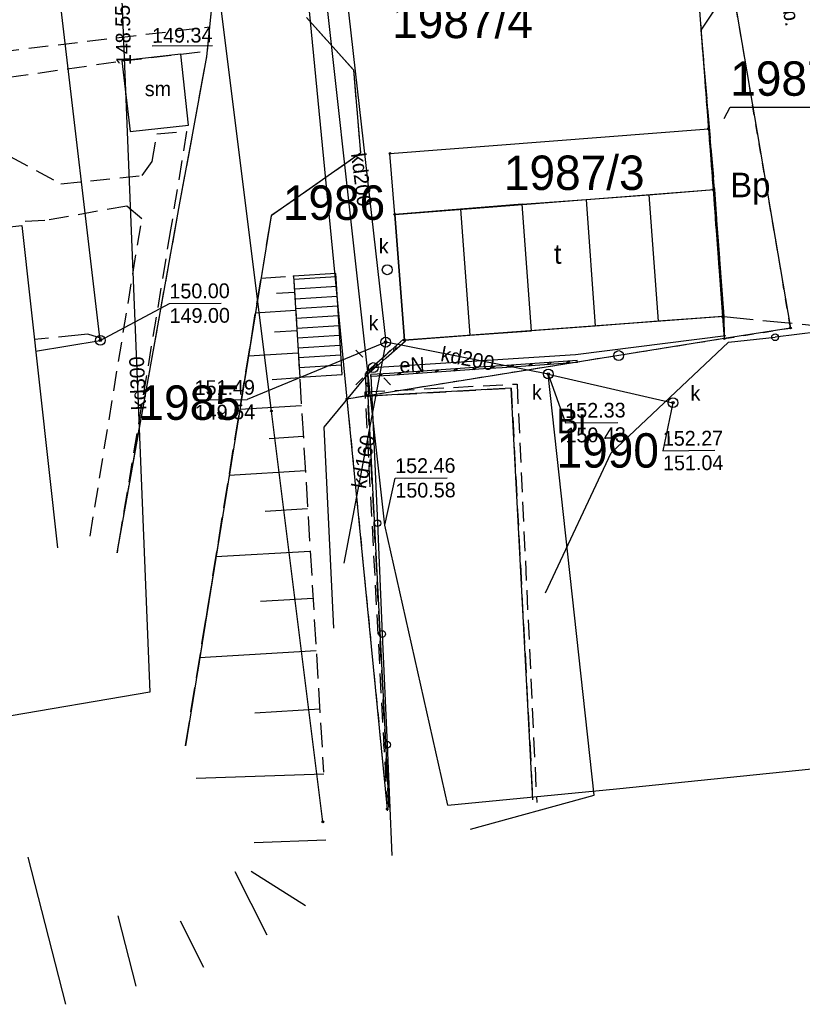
# Model space of a CAD drawing. Extents: x 7582895 to 7584772, y 6020395 to 6021139.
# Tile 34 of 49: x 7584367 to 7584407, y 6020653 to 6020703. Entities that reach past the tile are written whole.
import ezdxf
from ezdxf.enums import TextEntityAlignment as Align

# ---------------------------------------------------------------- set-up
doc = ezdxf.new("R2010")
doc.units = 0
for name, pattern in [('1_1', [0]), ('1_14', [1, -1]), ('1_OTDI', [0]), ('1_OTDM', [0]), ('1_OTKC', [1.5, 1, -0.5]), ('1_OTKJ', [2, 1.5, -0.5]), ('1_OTKK', [0]), ('1_OTKS', [0]), ('1_OTKSG', [0]), ('1_OTRK', [1.75, 1.25, -0.5]), ('1_OTRKG', [1.75, 1.25, -0.5]), ('3_EGBN', [0]), ('3_EGBU_A', [0]), ('4_SUEP_A', [0]), ('4_SUKP', [0]), ('4_SUPP_P', [2, 1.5, -0.5]), ('4_SUTP_A', [0]), ('GDE', [0]), ('GUZ', [1, 0.5, -0.5])]:
    doc.linetypes.add(name, pattern=pattern)
doc.layers.get('0').update_dxf_attribs({"linetype": 'CONTINUOUS'})
for name, color, linetype in [('Dzialki', 7, 'GDE'), ('EGBB_E_T_0', 7, 'CONTINUOUS'), ('EGBB_L_0', 36, '3_EGBU_A'), ('EGBC_L_0', 7, '3_EGBN'), ('Numery_dzialek', 7, 'CONTINUOUS'), ('Numery_uzytkow', 3, 'CONTINUOUS'), ('OTD_E_T_5', 7, 'CONTINUOUS'), ('OTD_L_12', 7, 'CONTINUOUS'), ('OTD_L_14', 7, '1_OTDI'), ('OTD_L_8', 7, '1_OTDM'), ('OTK_E_T_0', 7, 'CONTINUOUS'), ('OTK_L_0', 7, '1_OTKJ'), ('OTK_L_1', 7, '1_OTKK'), ('OTK_L_2', 7, '1_OTKC'), ('OTK_L_6', 7, '1_OTKS'), ('OTO_L_0', 7, 'CONTINUOUS'), ('OTO_L_1', 7, 'CONTINUOUS'), ('OTR_L_1', 7, '1_OTRK'), ('P_SUTP_L_0', 30, '4_SUPP_P'), ('Punkty', 7, 'CONTINUOUS'), ('SUE_T_3', 7, 'CONTINUOUS'), ('SUEP_E_T_0', 1, 'CONTINUOUS'), ('SUEP_L_0', 1, '4_SUEP_A'), ('SUK_E_T_4', 36, 'CONTINUOUS'), ('SUK_T_3', 36, 'CONTINUOUS'), ('SUKP_E_T_0', 36, 'CONTINUOUS'), ('SUKP_L_0', 36, '4_SUKP'), ('SUKR_T_0', 36, 'CONTINUOUS'), ('SUP_T_0', 7, 'CONTINUOUS'), ('SUP_T_2', 7, 'CONTINUOUS'), ('SUTP_L_0', 30, '4_SUTP_A'), ('SUTR_T_0', 30, 'CONTINUOUS'), ('Uzytki', 3, 'GUZ')]:
    doc.layers.add(name, color=color, linetype=linetype)

# ---------------------------------------------------------------- blocks, each defined once
blk = doc.blocks.new('GRO')
at = {"linetype": 'CONTINUOUS'}
blk.add_circle((0, 0), 0.045, dxfattribs=at)
blk = doc.blocks.new('GRT')
at = {"linetype": 'CONTINUOUS'}
blk.add_circle((0, 0), 0.25, dxfattribs=at)
blk = doc.blocks.new('4_SUEO_W')
at = {"linetype": 'CONTINUOUS'}
for p, q in [((-0.5303, 0.5303), (-0.8839, 0.8839)), ((0.5303, 0.5303), (0.8839, 0.8839)), ((-0.5303, -0.5303), (-0.8839, -0.8839)), ((0.5303, -0.5303), (0.8839, -0.8839))]:
    blk.add_line(p, q, dxfattribs=at)
blk.add_circle((0, 0), 0.025, dxfattribs=at)
blk = doc.blocks.new('4_SUPP')
at = {"linetype": 'CONTINUOUS'}
blk.add_circle((0, 0), 0.25, dxfattribs=at)
blk = doc.blocks.new('4_SUKS')
at = {"linetype": 'CONTINUOUS'}
blk.add_circle((0, 0), 0.25, dxfattribs=at)
blk = doc.blocks.new('4_SUPS')
at = {"linetype": 'CONTINUOUS'}
blk.add_circle((0, 0), 0.0625, dxfattribs=at)
blk = doc.blocks.new('4_SUPK')
at = {"linetype": 'CONTINUOUS'}
blk.add_circle((0, 0), 0.25, dxfattribs=at)

msp = doc.modelspace()

# ---------------------------------------------------------------- linework, layer by layer
at = {"layer": 'Dzialki'}
for p, q in [((7584401.65, 6020709.14), (7584402.51, 6020697.76)), ((7584403, 6020709.31), (7584406.69, 6020687.63)), ((7584381.91, 6020706.74), (7584384.13, 6020684.02)), ((7584380.29, 6020683.41), (7584377.44, 6020706.2)), ((7584386.32, 6020696.51), (7584402.51, 6020697.76)), ((7584402.51, 6020697.76), (7584402.75, 6020694.67)), ((7584386.56, 6020693.41), (7584386.32, 6020696.51)), ((7584402.75, 6020694.67), (7584403.23, 6020688.21)), ((7584387.06, 6020687.01), (7584386.56, 6020693.41)), ((7584403.23, 6020688.21), (7584387.06, 6020687.01)), ((7584403.23, 6020688.21), (7584403.32, 6020687.09)), ((7584406.69, 6020687.63), (7584403.32, 6020687.09)), ((7584403.32, 6020687.09), (7584397.95, 6020686.23)), ((7584397.95, 6020686.23), (7584384.13, 6020684.02)), ((7584384.13, 6020684.02), (7584386.18, 6020663.17)), ((7584382.91, 6020662.52), (7584380.29, 6020683.41))]:
    msp.add_line(p, q, dxfattribs=at)
at = {"layer": 'EGBB_L_0', "linetype": '3_EGBU_A'}
for p, q in [((7584386.56, 6020693.41), (7584402.81, 6020694.68)), ((7584402.81, 6020694.68), (7584403.29, 6020688.21)), ((7584387.06, 6020687.01), (7584386.56, 6020693.41)), ((7584323.7, 6020688.08), (7584367.6, 6020692.84)), ((7584367.6, 6020692.84), (7584369.42, 6020676.45)), ((7584403.29, 6020688.21), (7584387.06, 6020687.01))]:
    msp.add_line(p, q, dxfattribs=at)
at = {"layer": 'EGBC_L_0', "linetype": '3_EGBN'}
for p, q in [((7584399.48, 6020694.41), (7584402.81, 6020694.68)), ((7584402.81, 6020694.68), (7584403.29, 6020688.21)), ((7584393.04, 6020693.92), (7584396.29, 6020694.17)), ((7584396.29, 6020694.17), (7584399.48, 6020694.41)), ((7584396.29, 6020694.17), (7584396.75, 6020687.72)), ((7584399.48, 6020694.41), (7584399.95, 6020687.97)), ((7584389.9, 6020693.68), (7584386.56, 6020693.41)), ((7584393.04, 6020693.92), (7584389.9, 6020693.68)), ((7584389.9, 6020693.68), (7584390.38, 6020687.26)), ((7584393.52, 6020687.49), (7584393.04, 6020693.92)), ((7584386.56, 6020693.41), (7584387.06, 6020687.01)), ((7584399.95, 6020687.97), (7584396.75, 6020687.72)), ((7584403.29, 6020688.21), (7584399.95, 6020687.97)), ((7584390.38, 6020687.26), (7584393.52, 6020687.49)), ((7584396.75, 6020687.72), (7584393.52, 6020687.49)), ((7584387.06, 6020687.01), (7584390.38, 6020687.26))]:
    msp.add_line(p, q, dxfattribs=at)
at = {"layer": 'Numery_dzialek', "linetype": 'CONTINUOUS'}
for p, q in [((7584403.321, 6020698.276), (7584403.616, 6020698.858)), ((7584403.616, 6020698.858), (7584410.455, 6020698.858))]:
    msp.add_line(p, q, dxfattribs=at)
at = {"layer": 'OTD_L_12'}
for p, q in [((7584386.05, 6020686.21), (7584387.01, 6020687.06)), ((7584386.13, 6020686.11), (7584387.1, 6020686.97)), ((7584387.01, 6020687.06), (7584387.1, 6020686.97)), ((7584386.52, 6020686.46), (7584386.53, 6020686.63)), ((7584386.62, 6020686.54), (7584386.63, 6020686.72)), ((7584385.09, 6020685.36), (7584386.05, 6020686.21)), ((7584385.17, 6020685.26), (7584386.13, 6020686.11)), ((7584395.84, 6020685.97), (7584394.89, 6020685.91)), ((7584395.36, 6020685.94), (7584395.28, 6020685.83)), ((7584395.46, 6020685.95), (7584395.37, 6020685.84)), ((7584395.85, 6020685.87), (7584395.84, 6020685.97)), ((7584385.56, 6020685.6), (7584385.57, 6020685.78)), ((7584385.65, 6020685.69), (7584385.67, 6020685.87)), ((7584388.21, 6020685.45), (7584387.25, 6020685.39)), ((7584387.73, 6020685.42), (7584387.64, 6020685.31)), ((7584387.83, 6020685.43), (7584387.74, 6020685.32)), ((7584389.16, 6020685.52), (7584388.21, 6020685.45)), ((7584389.17, 6020685.42), (7584388.21, 6020685.35)), ((7584388.68, 6020685.48), (7584388.6, 6020685.38)), ((7584388.78, 6020685.49), (7584388.69, 6020685.38)), ((7584390.12, 6020685.58), (7584389.16, 6020685.52)), ((7584390.12, 6020685.48), (7584389.17, 6020685.42)), ((7584389.64, 6020685.55), (7584389.55, 6020685.44)), ((7584389.73, 6020685.56), (7584389.65, 6020685.45)), ((7584391.07, 6020685.65), (7584390.12, 6020685.58)), ((7584391.08, 6020685.55), (7584390.12, 6020685.48)), ((7584390.59, 6020685.61), (7584390.5, 6020685.51)), ((7584390.69, 6020685.62), (7584390.6, 6020685.51)), ((7584392.02, 6020685.71), (7584391.07, 6020685.65)), ((7584392.03, 6020685.61), (7584391.08, 6020685.55)), ((7584391.55, 6020685.68), (7584391.46, 6020685.57)), ((7584391.64, 6020685.69), (7584391.55, 6020685.58)), ((7584392.98, 6020685.78), (7584392.02, 6020685.71)), ((7584392.99, 6020685.68), (7584392.03, 6020685.61)), ((7584392.5, 6020685.74), (7584392.41, 6020685.64)), ((7584392.6, 6020685.75), (7584392.51, 6020685.64)), ((7584393.93, 6020685.84), (7584392.98, 6020685.78)), ((7584393.94, 6020685.74), (7584392.99, 6020685.68)), ((7584393.46, 6020685.81), (7584393.37, 6020685.7)), ((7584393.55, 6020685.82), (7584393.46, 6020685.71)), ((7584394.89, 6020685.91), (7584393.93, 6020685.84)), ((7584394.89, 6020685.81), (7584393.94, 6020685.74)), ((7584394.41, 6020685.87), (7584394.32, 6020685.77)), ((7584394.51, 6020685.88), (7584394.42, 6020685.78)), ((7584395.85, 6020685.87), (7584394.89, 6020685.81)), ((7584385.12, 6020684.17), (7584385.07, 6020685.31)), ((7584385.07, 6020685.31), (7584385.19, 6020685.31)), ((7584385.09, 6020685.36), (7584385.17, 6020685.26)), ((7584385.25, 6020684.17), (7584385.19, 6020685.31)), ((7584386.3, 6020685.32), (7584385.34, 6020685.26)), ((7584385.35, 6020685.16), (7584385.34, 6020685.26)), ((7584386.31, 6020685.22), (7584385.35, 6020685.16)), ((7584385.82, 6020685.29), (7584385.73, 6020685.18)), ((7584385.92, 6020685.29), (7584385.83, 6020685.19)), ((7584387.25, 6020685.39), (7584386.3, 6020685.32)), ((7584387.26, 6020685.29), (7584386.31, 6020685.22)), ((7584386.78, 6020685.35), (7584386.69, 6020685.25)), ((7584386.87, 6020685.36), (7584386.78, 6020685.25)), ((7584388.21, 6020685.35), (7584387.26, 6020685.29)), ((7584385.22, 6020684.74), (7584385.09, 6020684.85)), ((7584385.23, 6020684.63), (7584385.09, 6020684.74)), ((7584385.12, 6020684.17), (7584385.25, 6020684.17))]:
    msp.add_line(p, q, dxfattribs=at)
at = {"layer": 'OTD_L_14', "linetype": '1_OTDI'}
for p, q in [((7584392.48, 6020684.57), (7584385.19, 6020684.17)), ((7584393.58, 6020663.63), (7584392.48, 6020684.57)), ((7584385.19, 6020684.17), (7584386.26, 6020663.24))]:
    msp.add_line(p, q, dxfattribs=at)
at = {"layer": 'OTD_L_8', "linetype": '1_OTDM'}
for p, q in [((7584375.68, 6020701.56), (7584372.69, 6020701.21)), ((7584376.08, 6020697.94), (7584375.68, 6020701.56)), ((7584372.69, 6020701.21), (7584373.1, 6020697.62)), ((7584373.1, 6020697.62), (7584376.08, 6020697.94))]:
    msp.add_line(p, q, dxfattribs=at)
at = {"layer": 'OTK_L_0', "linetype": '1_OTKJ'}
for p, q in [((7584377.16, 6020702.95), (7584377.5, 6020706.3)), ((7584403.93, 6020705.52), (7584402.13, 6020702.77)), ((7584377.01, 6020701.43), (7584377.16, 6020702.95)), ((7584382.08, 6020703.42), (7584384.46, 6020700.76)), ((7584402.13, 6020702.77), (7584402.82, 6020694.68)), ((7584376.26, 6020697.36), (7584377.01, 6020701.43)), ((7584384.46, 6020700.76), (7584384.82, 6020696.52)), ((7584375.62, 6020693.9), (7584376.26, 6020697.36)), ((7584384.82, 6020696.52), (7584380.27, 6020693.33)), ((7584402.82, 6020694.68), (7584403.29, 6020688.21)), ((7584372.44, 6020676.2), (7584375.62, 6020693.9)), ((7584380.27, 6020693.33), (7584375.92, 6020666.39)), ((7584403.29, 6020688.21), (7584411.31, 6020687.43))]:
    msp.add_line(p, q, dxfattribs=at)
at = {"layer": 'OTK_L_1', "linetype": '1_OTKK'}
for p, q in [((7584377.16, 6020702.95), (7584377.5, 6020706.3)), ((7584403.93, 6020705.52), (7584402.13, 6020702.77)), ((7584377.01, 6020701.43), (7584377.16, 6020702.95)), ((7584382.08, 6020703.42), (7584384.46, 6020700.76)), ((7584402.13, 6020702.77), (7584402.81, 6020694.68)), ((7584376.26, 6020697.36), (7584377.01, 6020701.43)), ((7584384.46, 6020700.76), (7584384.82, 6020696.52)), ((7584375.62, 6020693.9), (7584376.26, 6020697.36)), ((7584384.82, 6020696.52), (7584380.27, 6020693.33)), ((7584372.44, 6020676.2), (7584375.62, 6020693.9)), ((7584380.27, 6020693.33), (7584375.92, 6020666.39))]:
    msp.add_line(p, q, dxfattribs=at)
at = {"layer": 'OTK_L_2', "linetype": '1_OTKC'}
for p, q in [((7584366.46, 6020701.68), (7584377.16, 6020702.95)), ((7584377.04, 6020701.72), (7584377.16, 6020702.95)), ((7584372.69, 6020701.21), (7584375.68, 6020701.56)), ((7584375.68, 6020701.56), (7584377.04, 6020701.72)), ((7584359.51, 6020699.32), (7584372.69, 6020701.21)), ((7584374.23, 6020696.1), (7584374.46, 6020697.5)), ((7584374.46, 6020697.5), (7584375.98, 6020697.63)), ((7584375.98, 6020697.63), (7584375.16, 6020692.62)), ((7584367.01, 6020696.35), (7584369.59, 6020694.97)), ((7584373.72, 6020695.39), (7584374.23, 6020696.1)), ((7584369.59, 6020694.97), (7584373.72, 6020695.39)), ((7584372.93, 6020693.82), (7584368.77, 6020693.1)), ((7584373.7, 6020693.18), (7584372.93, 6020693.82)), ((7584368.77, 6020693.1), (7584367.37, 6020693.02)), ((7584371.07, 6020677.04), (7584373.7, 6020693.18)), ((7584375.16, 6020692.62), (7584372.44, 6020676.2)), ((7584385.06, 6020684.38), (7584392.78, 6020684.78)), ((7584385.19, 6020684.17), (7584392.48, 6020684.57)), ((7584392.48, 6020684.57), (7584393.58, 6020663.63)), ((7584392.78, 6020684.78), (7584393.78, 6020663.5)), ((7584386.2, 6020663.07), (7584385.06, 6020684.38)), ((7584386.26, 6020663.24), (7584385.19, 6020684.17))]:
    msp.add_line(p, q, dxfattribs=at)
at = {"layer": 'OTK_L_2', "linetype": '1_14'}
msp.add_line((7584385.06, 6020684.38), (7584385.19, 6020684.17), dxfattribs=at)
at = {"layer": 'OTK_L_6', "linetype": '1_OTKS'}
for p, q in [((7584383.57, 6020690.4), (7584381.42, 6020690.27)), ((7584383.88, 6020685.26), (7584383.57, 6020690.4)), ((7584381.73, 6020685.13), (7584383.88, 6020685.26))]:
    msp.add_line(p, q, dxfattribs=at)
at = {"layer": 'OTK_L_6', "linetype": '1_OTKSG'}
msp.add_line((7584381.42, 6020690.27), (7584381.73, 6020685.13), dxfattribs=at)
at = {"layer": 'OTK_L_6', "linetype": '1_1'}
for p, q in [((7584381.43, 6020690.12), (7584383.58, 6020690.25)), ((7584381.46, 6020689.62), (7584383.61, 6020689.75)), ((7584381.49, 6020689.12), (7584383.64, 6020689.25)), ((7584381.52, 6020688.63), (7584383.67, 6020688.76)), ((7584381.55, 6020688.13), (7584383.7, 6020688.26)), ((7584381.58, 6020687.63), (7584383.73, 6020687.76)), ((7584381.61, 6020687.13), (7584383.76, 6020687.26)), ((7584381.64, 6020686.63), (7584383.79, 6020686.76)), ((7584381.67, 6020686.13), (7584383.82, 6020686.26)), ((7584381.7, 6020685.63), (7584383.85, 6020685.76))]:
    msp.add_line(p, q, dxfattribs=at)
msp.add_point((7584381.73, 6020685.13), dxfattribs=at)
at = {"layer": 'OTO_L_0'}
for p, q in [((7584403.29, 6020688.21), (7584403.32, 6020687.16)), ((7584403.54, 6020686.91), (7584405.9, 6020687.16)), ((7584385.35, 6020685.21), (7584385.68, 6020677.71)), ((7584385.68, 6020677.71), (7584385.92, 6020672.07)), ((7584385.92, 6020672.07), (7584386.17, 6020666.44)), ((7584386.17, 6020666.44), (7584386.42, 6020660.8))]:
    msp.add_line(p, q, dxfattribs=at)
for centre in [(7584385.68, 6020677.71), (7584385.92, 6020672.07), (7584386.17, 6020666.44)]:
    msp.add_circle(centre, 0.17, dxfattribs=at)
at = {"layer": 'OTO_L_1'}
msp.add_line((7584408.11, 6020687.43), (7584405.9, 6020687.16), dxfattribs=at)
msp.add_circle((7584405.9, 6020687.16), 0.17, dxfattribs=at)
at = {"layer": 'OTR_L_1', "linetype": '1_OTRK'}
for p, q in [((7584375.92, 6020666.39), (7584379.76, 6020690.16)), ((7584379.76, 6020690.16), (7584381.42, 6020690.27))]:
    msp.add_line(p, q, dxfattribs=at)
at = {"layer": 'OTR_L_1', "linetype": '1_OTRKG'}
msp.add_line((7584381.42, 6020690.27), (7584382.94, 6020665.04), dxfattribs=at)
at = {"layer": 'OTR_L_1', "linetype": '1_1'}
for p, q in [((7584381.47, 6020689.44), (7584380.55, 6020689.38)), ((7584381.52, 6020688.52), (7584379.47, 6020688.39)), ((7584381.59, 6020687.49), (7584380.45, 6020687.42)), ((7584381.65, 6020686.35), (7584379.12, 6020686.2)), ((7584381.73, 6020685.09), (7584380.32, 6020685)), ((7584381.82, 6020683.68), (7584378.68, 6020683.49)), ((7584381.91, 6020682.11), (7584380.17, 6020682)), ((7584382.02, 6020680.37), (7584378.14, 6020680.13)), ((7584382.13, 6020678.43), (7584379.98, 6020678.3)), ((7584382.26, 6020676.27), (7584377.47, 6020675.99)), ((7584382.41, 6020673.88), (7584379.74, 6020673.72)), ((7584382.57, 6020671.21), (7584376.64, 6020670.85)), ((7584382.75, 6020668.25), (7584379.45, 6020668.05)), ((7584382.95, 6020664.95), (7584376.47, 6020664.73)), ((7584383.06, 6020661.58), (7584379.42, 6020661.45)), ((7584369.84, 6020653.24), (7584367.92, 6020660.73)), ((7584380.08, 6020656.75), (7584378.45, 6020659.97)), ((7584382.02, 6020658.25), (7584379.26, 6020659.99)), ((7584373.42, 6020654.16), (7584372.5, 6020657.74)), ((7584376.86, 6020655.11), (7584375.66, 6020657.47))]:
    msp.add_line(p, q, dxfattribs=at)
msp.add_point((7584381.42, 6020690.27), dxfattribs=at)
at = {"layer": 'P_SUTP_L_0', "linetype": '4_SUPP_P'}
for p, q in [((7584370.95, 6020687.31), (7584368.24, 6020687.04)), ((7584371.66, 6020687.1), (7584370.95, 6020687.31))]:
    msp.add_line(p, q, dxfattribs=at)
at = {"layer": 'SUEP_L_0', "linetype": '4_SUEP_A'}
for p, q in [((7584395.76, 6020686.29), (7584403.39, 6020687.25)), ((7584397.56, 6020681.28), (7584403.54, 6020686.91)), ((7584385.47, 6020685.62), (7584395.76, 6020686.29)), ((7584385.47, 6020685.62), (7584382.96, 6020682.58)), ((7584382.96, 6020682.58), (7584383.45, 6020672.37)), ((7584394.23, 6020674.17), (7584397.56, 6020681.28))]:
    msp.add_line(p, q, dxfattribs=at)
at = {"layer": 'SUKP_L_0', "linetype": '4_SUKP'}
for p, q in [((7584384.07, 6020705.01), (7584386.1, 6020686.91)), ((7584372.69, 6020704.31), (7584374.11, 6020669.11)), ((7584386.05, 6020677.61), (7584383.1, 6020704.19)), ((7584386.1, 6020686.91), (7584383.98, 6020675.68)), ((7584394.37, 6020685.29), (7584386.1, 6020686.91)), ((7584396.71, 6020663.88), (7584394.37, 6020685.29)), ((7584394.37, 6020685.29), (7584400.71, 6020683.83)), ((7584389.26, 6020663.37), (7584386.05, 6020677.61)), ((7584374.11, 6020669.11), (7584359.62, 6020666.64)), ((7584397.84, 6020664.19), (7584409.26, 6020665.37)), ((7584389.26, 6020663.37), (7584397.84, 6020664.19)), ((7584390.42, 6020662.14), (7584396.71, 6020663.88))]:
    msp.add_line(p, q, dxfattribs=at)
at = {"layer": 'SUKR_T_0', "linetype": 'CONTINUOUS'}
for p, q in [((7584386.1, 6020686.91), (7584379.05, 6020683.99)), ((7584394.37, 6020685.29), (7584395.24, 6020682.81)), ((7584376.39, 6020683.97), (7584379.05, 6020683.99)), ((7584400.71, 6020683.83), (7584400.2, 6020681.39)), ((7584395.24, 6020682.81), (7584397.9, 6020682.83)), ((7584400.2, 6020681.39), (7584402.83, 6020681.41)), ((7584386.05, 6020677.61), (7584386.59, 6020680)), ((7584386.59, 6020680), (7584389.22, 6020680.02))]:
    msp.add_line(p, q, dxfattribs=at)
at = {"layer": 'SUTP_L_0', "linetype": '4_SUTP_A'}
for p, q in [((7584371.59, 6020687), (7584369.34, 6020706.13)), ((7584368.3, 6020686.46), (7584371.59, 6020687))]:
    msp.add_line(p, q, dxfattribs=at)
at = {"layer": 'SUTR_T_0', "linetype": 'CONTINUOUS'}
for p, q in [((7584371.59, 6020687), (7584375.11, 6020688.88)), ((7584375.11, 6020688.88), (7584377.74, 6020688.9))]:
    msp.add_line(p, q, dxfattribs=at)
at = {"layer": 'Uzytki'}
for p, q in [((7584401.65, 6020709.14), (7584403.32, 6020687.09)), ((7584406.69, 6020687.63), (7584403, 6020709.31)), ((7584403.32, 6020687.09), (7584406.69, 6020687.63)), ((7584403.32, 6020687.09), (7584397.95, 6020686.23)), ((7584397.95, 6020686.23), (7584384.13, 6020684.02)), ((7584384.13, 6020684.02), (7584386.18, 6020663.17))]:
    msp.add_line(p, q, dxfattribs=at)

# ---------------------------------------------------------------- block references
at = {"layer": 'Punkty'}
for name, p in [('GRO', (7584402.51, 6020697.76)), ('GRO', (7584386.32, 6020696.51)), ('GRO', (7584402.75, 6020694.67)), ('GRO', (7584386.56, 6020693.41)), ('GRO', (7584403.23, 6020688.21)), ('GRO', (7584406.69, 6020687.63)), ('GRO', (7584387.06, 6020687.01)), ('GRO', (7584403.32, 6020687.09)), ('GRT', (7584397.95, 6020686.23)), ('GRO', (7584384.13, 6020684.02)), ('GRO', (7584380.29, 6020683.41)), ('GRO', (7584386.18, 6020663.17)), ('GRO', (7584382.91, 6020662.52))]:
    msp.add_blockref(name, p, dxfattribs=at)
at = {"layer": 'SUE_T_3'}
for name in ['4_SUEO_W', '4_SUPP']:
    msp.add_blockref(name, (7584385.47, 6020685.62), dxfattribs=at)
at = {"layer": 'SUK_T_3'}
for p in [(7584386.18, 6020690.59), (7584386.1, 6020686.91), (7584394.37, 6020685.29), (7584400.71, 6020683.83)]:
    msp.add_blockref('4_SUKS', p, dxfattribs=at)
at = {"layer": 'SUKR_T_0'}
for p in [(7584386.1, 6020686.91), (7584394.37, 6020685.29), (7584400.71, 6020683.83)]:
    msp.add_blockref('4_SUPS', p, dxfattribs=at)
at = {"layer": 'SUP_T_0'}
msp.add_blockref('4_SUPK', (7584371.59, 6020687), dxfattribs=at)
at = {"layer": 'SUP_T_2'}
msp.add_blockref('4_SUPP', (7584385.47, 6020685.62), dxfattribs=at)
at = {"layer": 'SUTR_T_0'}
msp.add_blockref('4_SUPS', (7584371.59, 6020687), dxfattribs=at)

# ---------------------------------------------------------------- texts
at = {"layer": 'EGBB_E_T_0'}
msp.add_text('t', height=1, dxfattribs=at).set_placement((7584394.85, 6020691.39), align=Align.MIDDLE)
at = {"layer": 'Numery_dzialek'}
for s, p in [('1987/4', (7584386.43, 6020704.12)), ('1987/2', (7584403.62, 6020701.19)), ('1987/3', (7584392.11, 6020696.4)), ('1986', (7584380.87, 6020694.88)), ('1985', (7584373.53, 6020684.71)), ('1990', (7584394.79, 6020682.28))]:
    msp.add_text(s, height=1.75, dxfattribs=at).set_placement(p, align=Align.TOP_LEFT)
at = {"layer": 'Numery_uzytkow'}
msp.add_text('Bp', height=1.25, dxfattribs=at).set_placement((7584403.62, 6020695.53), align=Align.TOP_LEFT)
msp.add_text('Bi', height=1.25, dxfattribs=at).set_placement((7584394.79, 6020682.28))
at = {"layer": 'OTD_E_T_5'}
msp.add_text('sm', height=0.75, dxfattribs=at).set_placement((7584374.52, 6020699.79), align=Align.MIDDLE)
at = {"layer": 'OTK_E_T_0'}
msp.add_text('j.kb.', height=0.75, rotation=279.2784, dxfattribs=at).set_placement((7584406.57, 6020703.88), align=Align.MIDDLE)
at = {"layer": 'SUEP_E_T_0'}
msp.add_text('eN', height=0.75, rotation=2.0504, dxfattribs=at).set_placement((7584387.44, 6020685.75), align=Align.MIDDLE)
at = {"layer": 'SUK_E_T_4'}
for p in [(7584385.75, 6020692.17), (7584385.23, 6020688.26), (7584393.54, 6020684.74), (7584401.6, 6020684.69)]:
    msp.add_text('k', height=0.75, dxfattribs=at).set_placement(p, align=Align.TOP_LEFT)
at = {"layer": 'SUKP_E_T_0'}
msp.add_text('kd200', height=0.75, rotation=277.163, dxfattribs=at).set_placement((7584385.08, 6020696.58), align=Align.TOP_LEFT)
for s, rotation, p in [('kd200', 349.4044, (7584390.27, 6020686.09)), ('kd300', 92.9872, (7584373.48, 6020684.82)), ('kd160', 79.7779, (7584384.95, 6020680.84))]:
    msp.add_text(s, height=0.75, rotation=rotation, dxfattribs=at).set_placement(p, align=Align.MIDDLE)
at = {"layer": 'SUKR_T_0'}
msp.add_text('148.55', height=0.75, rotation=91.2885, dxfattribs=at).set_placement((7584372.71, 6020704.06), align=Align.MIDDLE_RIGHT)
for s, p in [('%%U149.34', (7584374.22, 6020702.88)), ('151.49', (7584376.38, 6020684.97)), ('149.54', (7584376.39, 6020683.72)), ('152.33', (7584395.23, 6020683.81)), ('150.43', (7584395.24, 6020682.56)), ('152.27', (7584400.19, 6020682.39)), ('152.46', (7584386.58, 6020681)), ('151.04', (7584400.2, 6020681.14)), ('150.58', (7584386.59, 6020679.75))]:
    msp.add_text(s, height=0.75, rotation=0.4138, dxfattribs=at).set_placement(p, align=Align.TOP_LEFT)
at = {"layer": 'SUTR_T_0'}
for s, p in [('150.00', (7584375.1, 6020689.88)), ('149.00', (7584375.11, 6020688.63))]:
    msp.add_text(s, height=0.75, rotation=0.4138, dxfattribs=at).set_placement(p, align=Align.TOP_LEFT)

doc.saveas('drawing.dxf')
